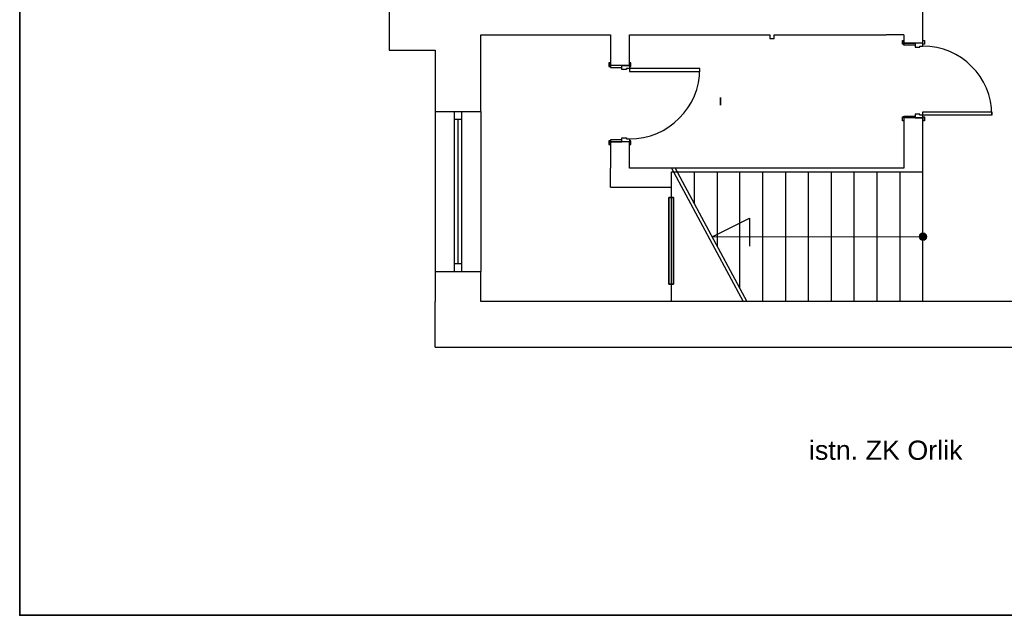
# Model space of a CAD drawing. Header units: millimetres. Extents: x -16803 to -7085, y -9068 to 2537.
# Tile 9 of 33: x -16141 to -14849, y -1830 to -1048. Entities that reach past the tile are written whole.
import ezdxf

# ---------------------------------------------------------------- set-up
doc = ezdxf.new("R2010")
doc.units = ezdxf.units.MM
doc.header["$MEASUREMENT"] = 0
doc.layers.add('2D - Ogólne', color=7, linetype='Continuous')
doc.layers.add('Konstrukcja - Ściany zew', color=7, linetype='Continuous')
doc.layers.add('DLX_BLD0_FL1_LUM 2', color=7, linetype='Continuous', true_color=0x002aff)
doc.layers.add('DLX_BLD0_FL1_LUM 3', color=7, linetype='Continuous', true_color=0x002aff)
doc.layers.add('elektryka', color=255, linetype='Continuous', lineweight=35)
doc.layers.add('elektryka - oswietlenie', color=255, linetype='Continuous', lineweight=35)
doc.styles.get("Standard").update_dxf_attribs({"font": 'arial.ttf'})

# ---------------------------------------------------------------- blocks, each defined once
blk = doc.blocks.new('Linia_1_1', base_point=(-11072, -6550))
at = {"layer": '2D - Ogólne', "linetype": 'Continuous', "lineweight": 0, "true_color": 0x000000}
blk.add_hatch(color=18, dxfattribs=at).paths.add_polyline_path([(-11122, -6550), (-11118, -6569), (-11108, -6585), (-11091, -6596), (-11072, -6600), (-11053, -6596), (-11037, -6585), (-11026, -6569), (-11022, -6550), (-11026, -6531), (-11037, -6515), (-11053, -6504), (-11072, -6500), (-11091, -6504), (-11108, -6515), (-11118, -6531)])
at = {"layer": '2D - Ogólne', "color": 7, "linetype": 'Continuous', "lineweight": 15}
blk.add_line((-11122, -6550), (-13838, -6550), dxfattribs=at)
blk.add_circle((-11072, -6550), 50, dxfattribs=at)

msp = doc.modelspace()

# ---------------------------------------------------------------- linework, layer by layer
at = {"layer": '2D - Ogólne', "color": 7, "linetype": 'Continuous', "lineweight": -3}
for p, q in [((-15286.2, -1242.9), (-15192.1, -1417.9)), ((-15286.2, -1417.9), (-15286.2, -1247.9)), ((-15281.2, -1242.9), (-15187.1, -1417.9)), ((-15256.2, -1247.9), (-15256.2, -1289.4)), ((-15226.2, -1247.9), (-15226.2, -1345.2)), ((-15196.2, -1401), (-15196.2, -1247.9)), ((-15166.2, -1417.9), (-15166.2, -1247.9)), ((-15136.2, -1417.9), (-15136.2, -1247.9)), ((-15106.2, -1417.9), (-15106.2, -1247.9)), ((-15076.2, -1417.9), (-15076.2, -1247.9)), ((-15046.2, -1417.9), (-15046.2, -1247.9)), ((-15016.2, -1417.9), (-15016.2, -1247.9)), ((-14986.2, -1417.9), (-14986.2, -1247.9)), ((-14956.2, -1417.9), (-14956.2, -1247.9)), ((-15232.8, -1332.9), (-15183.8, -1308.7)), ((-15183.8, -1308.7), (-15183.8, -1345.4))]:
    msp.add_line(p, q, dxfattribs=at)
at = {"layer": 'DLX_BLD0_FL1_LUM 2', "lineweight": -3}
for points in [[(-15289.6, -1395, 0), (-15289.6, -1281.5, 0)], [(-15289.6, -1281.5, 0), (-15289.6, -1281.5, 0)], [(-15289.6, -1281.5, 0), (-15289.6, -1395, 0)], [(-15289.6, -1281.5, 0), (-15283.6, -1281.5, 0)], [(-15283.6, -1281.5, 0), (-15289.6, -1281.5, 0)], [(-15289.6, -1281.5, 0), (-15289.6, -1281.5, 0)], [(-15289.6, -1281.5, 0), (-15289.6, -1395, 0)], [(-15283.6, -1281.5, 0), (-15289.6, -1281.5, 0)], [(-15289.6, -1395, 0), (-15289.6, -1281.5, 0)], [(-15289.6, -1281.5, 0), (-15283.6, -1281.5, 0)], [(-15283.6, -1281.5, 0), (-15283.6, -1395, 0)], [(-15283.6, -1395, 0), (-15283.6, -1281.5, 0)], [(-15283.6, -1281.5, 0), (-15283.6, -1281.5, 0)], [(-15283.6, -1281.5, 0), (-15283.6, -1281.5, 0)], [(-15283.6, -1395, 0), (-15283.6, -1281.5, 0)], [(-15283.6, -1281.5, 0), (-15283.6, -1395, 0)], [(-15283.6, -1395, 0), (-15289.6, -1395, 0)], [(-15289.6, -1395, 0), (-15289.6, -1395, 0)], [(-15289.6, -1395, 0), (-15283.6, -1395, 0)], [(-15289.6, -1395, 0), (-15289.6, -1395, 0)], [(-15289.6, -1395, 0), (-15283.6, -1395, 0)], [(-15283.6, -1395, 0), (-15289.6, -1395, 0)], [(-15283.6, -1395, 0), (-15283.6, -1395, 0)], [(-15283.6, -1395, 0), (-15283.6, -1395, 0)]]:
    msp.add_polyline3d(points, dxfattribs=at)
at = {"layer": 'DLX_BLD0_FL1_LUM 3', "lineweight": -3}
for points in [[(-15221.6, -1160.3, 0), (-15221.6, -1150.3, 0)], [(-15221.6, -1150.3, 0), (-15221.6, -1150.3, 0)], [(-15221.6, -1150.3, 0), (-15221.6, -1160.3, 0)], [(-15221.6, -1150.3, 0), (-15221.6, -1150.3, 0)], [(-15221.6, -1150.3, 0), (-15221.6, -1160.3, 0)], [(-15221.6, -1160.3, 0), (-15221.6, -1150.3, 0)], [(-15221.6, -1160.3, 0), (-15221.6, -1160.3, 0)], [(-15221.6, -1160.3, 0), (-15221.6, -1160.3, 0)]]:
    msp.add_polyline3d(points, dxfattribs=at)
at = {"layer": 'elektryka'}
msp.add_lwpolyline([(-10141.1, 2370), (-16141.1, 2370), (-16141.1, -1830), (-10141.1, -1830)], close=True, dxfattribs=at)
at = {"layer": 'Konstrukcja - Ściany zew', "color": 7, "linetype": 'Continuous', "lineweight": -3}
for p, q in [((-14983.1, -1080.2), (-14983.1, -1075.2)), ((-14983.1, -1075.2), (-14981.2, -1075.2)), ((-14981.2, -1080.2), (-14983.1, -1080.2)), ((-14981.2, -1078.9), (-14981.2, -1075.2)), ((-14981.2, -1075.2), (-14981.2, -1080.2)), ((-14981.2, -1078.9), (-14981.2, -1075.2)), ((-14981.2, -1078.9), (-14981.2, -1075.2)), ((-14966.2, -1078.9), (-14981.2, -1078.9)), ((-14981.2, -1081.4), (-14981.2, -1078.9)), ((-14981.2, -1078.9), (-14966.2, -1078.9)), ((-14966.2, -1078.9), (-14981.2, -1078.9)), ((-14966.2, -1078.9), (-14981.2, -1078.9)), ((-14966.2, -1081.4), (-14981.2, -1081.4)), ((-14956.2, -1078.9), (-14966.2, -1078.9)), ((-14966.2, -1078.9), (-14966.2, -1081.4)), ((-14956.2, -1078.9), (-14966.2, -1078.9)), ((-14966.2, -1078.9), (-14966.2, -1083.9)), ((-14956.2, -1078.9), (-14966.2, -1078.9)), ((-14956.2, -1078.9), (-14966.2, -1078.9)), ((-14966.2, -1083.9), (-14960.2, -1083.9)), ((-14960.2, -1083.9), (-14960.2, -1082.7)), ((-14960.2, -1082.7), (-14956.2, -1082.7)), ((-14956.2, -1078.9), (-14956.2, -1075.2)), ((-14956.2, -1080.2), (-14956.2, -1075.2)), ((-14956.2, -1075.2), (-14954.3, -1075.2)), ((-14956.2, -1078.9), (-14956.2, -1075.2)), ((-14956.2, -1078.9), (-14956.2, -1075.2)), ((-14956.2, -1082.7), (-14956.2, -1078.9)), ((-14954.3, -1080.2), (-14956.2, -1080.2)), ((-14954.3, -1075.2), (-14954.3, -1080.2)), ((-15366.2, -1104.5), (-15368.1, -1104.5)), ((-15368.1, -1104.5), (-15368.1, -1109.5)), ((-15368.1, -1109.5), (-15366.2, -1109.5)), ((-15366.2, -1108.2), (-15366.2, -1104.5)), ((-15366.2, -1109.5), (-15366.2, -1104.5)), ((-15366.2, -1108.2), (-15366.2, -1104.5)), ((-15366.2, -1108.2), (-15366.2, -1104.5)), ((-15351.2, -1108.2), (-15366.2, -1108.2)), ((-15351.2, -1108.2), (-15366.2, -1108.2)), ((-15366.2, -1108.2), (-15366.2, -1110.7)), ((-15351.2, -1108.2), (-15366.2, -1108.2)), ((-15351.2, -1108.2), (-15366.2, -1108.2)), ((-15366.2, -1110.7), (-15351.2, -1110.7)), ((-15341.2, -1108.2), (-15351.2, -1108.2)), ((-15351.2, -1110.7), (-15351.2, -1108.2)), ((-15351.2, -1108.2), (-15341.2, -1108.2)), ((-15351.2, -1113.2), (-15351.2, -1108.2)), ((-15341.2, -1108.2), (-15351.2, -1108.2)), ((-15341.2, -1108.2), (-15351.2, -1108.2)), ((-15341.2, -1108.2), (-15341.2, -1104.5)), ((-15339.3, -1104.5), (-15341.2, -1104.5)), ((-15341.2, -1104.5), (-15341.2, -1109.5)), ((-15341.2, -1108.2), (-15341.2, -1104.5)), ((-15341.2, -1108.2), (-15341.2, -1104.5)), ((-15341.2, -1108.2), (-15341.2, -1112)), ((-15341.2, -1109.5), (-15339.3, -1109.5)), ((-15339.3, -1109.5), (-15339.3, -1104.5)), ((-15345.2, -1113.2), (-15351.2, -1113.2)), ((-15341.2, -1112), (-15345.2, -1112)), ((-15345.2, -1112), (-15345.2, -1113.2)), ((-15248.8, -1112), (-15341.2, -1112)), ((-15341.2, -1112), (-15341.2, -1116)), ((-15341.2, -1116), (-15248.8, -1116)), ((-15248.8, -1116), (-15248.8, -1112)), ((-15596.2, -1168.4), (-15571.2, -1168.4)), ((-15596.2, -1168.4), (-15596.2, -1378.4)), ((-15596.2, -1168.4), (-15571.2, -1168.4)), ((-15571.2, -1168.4), (-15561.2, -1168.4)), ((-15571.2, -1168.4), (-15571.2, -1178.4)), ((-15571.2, -1168.4), (-15561.2, -1168.4)), ((-15571.2, -1168.4), (-15561.2, -1168.4)), ((-15561.2, -1168.4), (-15536.2, -1168.4)), ((-15561.2, -1178.4), (-15561.2, -1168.4)), ((-15561.2, -1168.4), (-15536.2, -1168.4)), ((-15536.2, -1168.4), (-15536.2, -1378.4)), ((-14981.2, -1176.9), (-14981.2, -1174.4)), ((-14981.2, -1174.4), (-14966.2, -1174.4)), ((-14960.2, -1171.9), (-14966.2, -1171.9)), ((-14966.2, -1171.9), (-14966.2, -1176.9)), ((-14966.2, -1174.4), (-14966.2, -1176.9)), ((-14960.2, -1173.1), (-14960.2, -1171.9)), ((-14956.2, -1173.1), (-14960.2, -1173.1)), ((-14956.2, -1173.1), (-14956.2, -1169.1)), ((-14956.2, -1169.1), (-14865.9, -1169.1)), ((-14956.2, -1176.9), (-14956.2, -1173.1)), ((-14865.9, -1173.1), (-14956.2, -1173.1)), ((-14865.9, -1169.1), (-14865.9, -1173.1)), ((-15571.2, -1178.4), (-15561.2, -1178.4)), ((-15571.2, -1178.4), (-15571.2, -1368.4)), ((-15566.2, -1178.4), (-15566.2, -1368.4)), ((-15561.2, -1368.4), (-15561.2, -1178.4)), ((-14983.1, -1180.6), (-14983.1, -1175.6)), ((-14983.1, -1175.6), (-14981.2, -1175.6)), ((-14981.2, -1180.6), (-14983.1, -1180.6)), ((-14981.2, -1175.6), (-14981.2, -1180.6)), ((-14981.2, -1176.9), (-14981.2, -1180.6)), ((-14966.2, -1176.9), (-14981.2, -1176.9)), ((-14966.2, -1176.9), (-14981.2, -1176.9)), ((-14966.2, -1176.9), (-14981.2, -1176.9)), ((-14966.2, -1176.9), (-14981.2, -1176.9)), ((-14981.2, -1176.9), (-14981.2, -1180.6)), ((-14981.2, -1176.9), (-14981.2, -1180.6)), ((-14956.2, -1176.9), (-14966.2, -1176.9)), ((-14966.2, -1176.9), (-14956.2, -1176.9)), ((-14956.2, -1176.9), (-14966.2, -1176.9)), ((-14956.2, -1176.9), (-14966.2, -1176.9)), ((-14956.2, -1180.6), (-14956.2, -1175.6)), ((-14956.2, -1175.6), (-14954.3, -1175.6)), ((-14956.2, -1176.9), (-14956.2, -1180.6)), ((-14956.2, -1176.9), (-14956.2, -1180.6)), ((-14956.2, -1176.9), (-14956.2, -1180.6)), ((-14954.3, -1180.6), (-14956.2, -1180.6)), ((-14954.3, -1175.6), (-14954.3, -1180.6)), ((-15368.1, -1206.9), (-15368.1, -1211.9)), ((-15366.2, -1206.9), (-15368.1, -1206.9)), ((-15368.1, -1211.9), (-15366.2, -1211.9)), ((-15351.2, -1205.7), (-15366.2, -1205.7)), ((-15366.2, -1205.7), (-15366.2, -1208.2)), ((-15366.2, -1211.9), (-15366.2, -1206.9)), ((-15366.2, -1208.2), (-15366.2, -1211.9)), ((-15351.2, -1208.2), (-15366.2, -1208.2)), ((-15366.2, -1208.2), (-15351.2, -1208.2)), ((-15351.2, -1208.2), (-15366.2, -1208.2)), ((-15351.2, -1208.2), (-15366.2, -1208.2)), ((-15366.2, -1208.2), (-15366.2, -1211.9)), ((-15366.2, -1208.2), (-15366.2, -1211.9)), ((-15351.2, -1203.2), (-15345.2, -1203.2)), ((-15351.2, -1208.2), (-15351.2, -1203.2)), ((-15351.2, -1208.2), (-15351.2, -1205.7)), ((-15341.2, -1208.2), (-15351.2, -1208.2)), ((-15341.2, -1208.2), (-15351.2, -1208.2)), ((-15341.2, -1208.2), (-15351.2, -1208.2)), ((-15341.2, -1208.2), (-15351.2, -1208.2)), ((-15345.2, -1203.2), (-15345.2, -1204.4)), ((-15345.2, -1204.4), (-15341.2, -1204.4)), ((-15341.2, -1204.4), (-15341.2, -1208.2)), ((-15341.2, -1206.9), (-15341.2, -1211.9)), ((-15339.3, -1206.9), (-15341.2, -1206.9)), ((-15341.2, -1208.2), (-15341.2, -1211.9)), ((-15341.2, -1208.2), (-15341.2, -1211.9)), ((-15341.2, -1208.2), (-15341.2, -1211.9)), ((-15341.2, -1211.9), (-15339.3, -1211.9)), ((-15339.3, -1211.9), (-15339.3, -1206.9)), ((-15561.2, -1368.4), (-15571.2, -1368.4)), ((-15571.2, -1368.4), (-15571.2, -1378.4)), ((-15561.2, -1378.4), (-15561.2, -1368.4)), ((-15596.2, -1378.4), (-15571.2, -1378.4)), ((-15596.2, -1378.4), (-15571.2, -1378.4)), ((-15571.2, -1378.4), (-15561.2, -1378.4)), ((-15571.2, -1378.4), (-15561.2, -1378.4)), ((-15571.2, -1378.4), (-15561.2, -1378.4)), ((-15561.2, -1378.4), (-15536.2, -1378.4)), ((-15561.2, -1378.4), (-15536.2, -1378.4))]:
    msp.add_line(p, q, dxfattribs=at)
for points in [[(-15656.2, -1027.9), (-15656.2, -1087.9)], [(-14956.2, -1067.9), (-14956.2, -1024.2)], [(-15536.2, -1168.4), (-15536.2, -1067.9)], [(-15536.2, -1067.9), (-15366.2, -1067.9)], [(-15366.2, -1067.9), (-15366.2, -1108.2)], [(-15341.2, -1067.9), (-15157.2, -1067.9)], [(-15341.2, -1108.2), (-15341.2, -1067.9)], [(-15157.2, -1067.9), (-15157.2, -1072.6)], [(-15151.2, -1067.9), (-15004.2, -1067.9)], [(-15151.2, -1072.6), (-15151.2, -1067.9)], [(-14981.2, -1067.9), (-15004.2, -1067.9)], [(-14981.2, -1067.9), (-14981.2, -1078.9)], [(-14956.2, -1078.9), (-14956.2, -1067.9)], [(-15157.2, -1072.6), (-15151.2, -1072.6)], [(-15656.2, -1087.9), (-15596.2, -1087.9)], [(-15596.2, -1087.9), (-15596.2, -1168.4)], [(-14981.2, -1176.9), (-14981.2, -1242.9)], [(-14956.2, -1247.9), (-14956.2, -1176.9)], [(-15366.2, -1208.2), (-15366.2, -1242.9)], [(-15341.2, -1242.9), (-15341.2, -1208.2)], [(-15366.2, -1267.9), (-15366.2, -1242.9)], [(-15286.2, -1242.9), (-15341.2, -1242.9)], [(-14981.2, -1242.9), (-15286.2, -1242.9)], [(-15286.2, -1267.9), (-15286.2, -1247.9)], [(-15286.2, -1247.9), (-14981.2, -1247.9)], [(-14981.2, -1247.9), (-14956.2, -1247.9)], [(-15366.2, -1267.9), (-15286.2, -1267.9)], [(-15596.2, -1378.4), (-15596.2, -1417.9)], [(-15536.2, -1417.9), (-15536.2, -1378.4)], [(-15596.2, -1477.9), (-15596.2, -1417.9)], [(-14606.2, -1417.9), (-15536.2, -1417.9)], [(-15596.2, -1477.9), (-14546.2, -1477.9)]]:
    msp.add_lwpolyline(points, dxfattribs=at)
for centre, radius, start, end in [((-14956.2, -1173.1), 90.4, 0, 90), ((-15341.2, -1112), 92.4, 270, 0)]:
    msp.add_arc(centre, radius, start, end, dxfattribs=at)

# ---------------------------------------------------------------- block references
at = {"layer": '2D - Ogólne', "color": 7, "linetype": 'Continuous', "lineweight": -3, "xscale": 0.1, "yscale": 0.1, "zscale": 0.1}
msp.add_blockref('Linia_1_1', (-14956.2, -1332.9), dxfattribs=at)

# ---------------------------------------------------------------- texts
at = {"layer": 'elektryka - oswietlenie'}
msp.add_text('istn. ZK Orlik', height=25.2, dxfattribs=at).set_placement((-15105.7, -1625.8))

doc.saveas('drawing.dxf')
